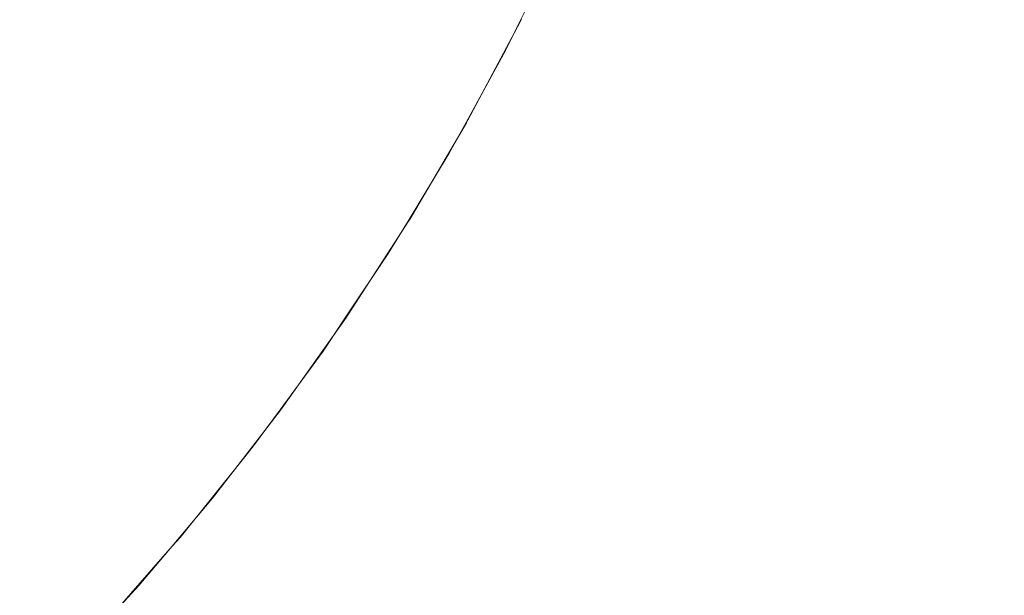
# Model space of a CAD drawing. Header units: centimetres. Extents: x -25.9 to 27.4, y -28.2 to -26.4.
# Tile 122 of 199: x 9.4127 to 9.4859, y -27.7929 to -27.7501. Entities that reach past the tile are written whole.
import ezdxf

# ---------------------------------------------------------------- set-up
doc = ezdxf.new("R2010")
doc.units = ezdxf.units.CM
doc.header["$LTSCALE"] = 2.54
doc.layers.add('Lucido design-1', color=7, linetype='Continuous')

# ---------------------------------------------------------------- blocks, each defined once
blk = doc.blocks.new('Gruppo-4-1')
at = {"color": 7, "linetype": 'Continuous', "lineweight": 9}
blk.add_3dface([(-25.828561, -26.46, 540.520033), (-25.828561, -28.06, 540.520033), (27.271439, -28.06, 540.520033), (27.271439, -26.46, 540.520033)], dxfattribs=at)
for points, invisible_edges in [([(9.469489, -27.742035, 539.768389), (9.465722, -27.750596, 539.768389), (9.46389, -27.749742, 539.771899), (9.467621, -27.741262, 539.771899)], 15), ([(9.471488, -27.742863, 539.76496), (9.467683, -27.75151, 539.76496), (9.465722, -27.750596, 539.768389), (9.469489, -27.742035, 539.768389)], 15), ([(9.437445, -27.743699, 540.07121), (9.433743, -27.750669, 540.07121), (9.431836, -27.749603, 540.074711), (9.435494, -27.742715, 540.074711)], 15), ([(9.473617, -27.743745, 539.761618), (9.469771, -27.752484, 539.761618), (9.467683, -27.75151, 539.76496), (9.471488, -27.742863, 539.76496)], 15), ([(9.422976, -27.744654, 540.087754), (9.419247, -27.751009, 540.087754), (9.416804, -27.749505, 540.090744), (9.420471, -27.743255, 540.090744)], 15), ([(9.439264, -27.744616, 540.067624), (9.435521, -27.751662, 540.067624), (9.433743, -27.750669, 540.07121), (9.437445, -27.743699, 540.07121)], 15), ([(9.475905, -27.744693, 539.758321), (9.472016, -27.753531, 539.758321), (9.469771, -27.752484, 539.761618), (9.473617, -27.743745, 539.761618)], 15), ([(9.425369, -27.745991, 540.084649), (9.421581, -27.752446, 540.084649), (9.419247, -27.751009, 540.087754), (9.422976, -27.744654, 540.087754)], 15), ([(9.440947, -27.745464, 540.063961), (9.437167, -27.752582, 540.063961), (9.435521, -27.751662, 540.067624), (9.439264, -27.744616, 540.067624)], 15), ([(9.449899, -27.750204, 539.820033), (9.4527, -27.744524, 539.820033), (9.452718, -27.744532, 539.818061), (9.448858, -27.752359, 539.818061)], 14), ([(9.452861, -27.744599, 539.814073), (9.448998, -27.752432, 539.814073), (9.448858, -27.752359, 539.818061), (9.452718, -27.744532, 539.818061)], 15), ([(9.453149, -27.744733, 539.810088), (9.44928, -27.752579, 539.810088), (9.448998, -27.752432, 539.814073), (9.452861, -27.744599, 539.814073)], 15), ([(9.453582, -27.744935, 539.806114), (9.449704, -27.752799, 539.806114), (9.44928, -27.752579, 539.810088), (9.453149, -27.744733, 539.810088)], 15), ([(9.45416, -27.745204, 539.802157), (9.45027, -27.753094, 539.802157), (9.449704, -27.752799, 539.806114), (9.453582, -27.744935, 539.806114)], 15), ([(9.4527, -27.744524, 539.820033), (9.449899, -27.750204, 539.820033), (9.449929, -27.750219, 540.020033), (9.450024, -27.750041, 540.020033)], 10), ([(9.478284, -27.745678, 539.755173), (9.47435, -27.754619, 539.755173), (9.472016, -27.753531, 539.758321), (9.475905, -27.744693, 539.758321)], 15), ([(9.442494, -27.746244, 540.060227), (9.438679, -27.753426, 540.060227), (9.437167, -27.752582, 540.063961), (9.440947, -27.745464, 540.063961)], 15), ([(9.454882, -27.745541, 539.798223), (9.450976, -27.753461, 539.798223), (9.45027, -27.753094, 539.802157), (9.45416, -27.745204, 539.802157)], 15), ([(9.455748, -27.745945, 539.79432), (9.451823, -27.753902, 539.79432), (9.450976, -27.753461, 539.798223), (9.454882, -27.745541, 539.798223)], 15), ([(9.480782, -27.746713, 539.752128), (9.4768, -27.755762, 539.752128), (9.47435, -27.754619, 539.755173), (9.478284, -27.745678, 539.755173)], 15), ([(9.414643, -27.748174, 540.093194), (9.410771, -27.754173, 540.093194), (9.408207, -27.752439, 540.09596), (9.412007, -27.746551, 540.09596)], 15), ([(9.427645, -27.747262, 540.081437), (9.423801, -27.753813, 540.081437), (9.421581, -27.752446, 540.084649), (9.425369, -27.745991, 540.084649)], 15), ([(9.4439, -27.746953, 540.056428), (9.440054, -27.754194, 540.056428), (9.438679, -27.753426, 540.060227), (9.442494, -27.746244, 540.060227)], 15), ([(9.456756, -27.746415, 539.790453), (9.45281, -27.754416, 539.790453), (9.451823, -27.753902, 539.79432), (9.455748, -27.745945, 539.79432)], 15), ([(9.457906, -27.746951, 539.78663), (9.453936, -27.755002, 539.78663), (9.45281, -27.754416, 539.790453), (9.456756, -27.746415, 539.790453)], 15), ([(9.429802, -27.748467, 540.078122), (9.425905, -27.755109, 540.078122), (9.423801, -27.753813, 540.081437), (9.427645, -27.747262, 540.081437)], 15), ([(9.445165, -27.747591, 540.05257), (9.441291, -27.754885, 540.05257), (9.440054, -27.754194, 540.056428), (9.4439, -27.746953, 540.056428)], 15), ([(9.459196, -27.747553, 539.782857), (9.455198, -27.755659, 539.782857), (9.453936, -27.755002, 539.78663), (9.457906, -27.746951, 539.78663)], 15), ([(9.483394, -27.747795, 539.749193), (9.479363, -27.756957, 539.749193), (9.4768, -27.755762, 539.752128), (9.480782, -27.746713, 539.752128)], 15), ([(9.446286, -27.748156, 540.048662), (9.442387, -27.755498, 540.048662), (9.441291, -27.754885, 540.05257), (9.445165, -27.747591, 540.05257)], 15), ([(9.460625, -27.748219, 539.77914), (9.456597, -27.756387, 539.77914), (9.455198, -27.755659, 539.782857), (9.459196, -27.747553, 539.782857)], 15), ([(9.486118, -27.748923, 539.746374), (9.482035, -27.758203, 539.746374), (9.479363, -27.756957, 539.749193), (9.483394, -27.747795, 539.749193)], 15), ([(9.416804, -27.749505, 540.090744), (9.412874, -27.755594, 540.090744), (9.410771, -27.754173, 540.093194), (9.414643, -27.748174, 540.093194)], 15), ([(9.431836, -27.749603, 540.074711), (9.427888, -27.75633, 540.074711), (9.425905, -27.755109, 540.078122), (9.429802, -27.748467, 540.078122)], 15), ([(9.447263, -27.748649, 540.044708), (9.443342, -27.756031, 540.044708), (9.442387, -27.755498, 540.048662), (9.446286, -27.748156, 540.048662)], 15), ([(9.448093, -27.749067, 540.040717), (9.444154, -27.756484, 540.040717), (9.443342, -27.756031, 540.044708), (9.447263, -27.748649, 540.044708)], 15), ([(9.46219, -27.748949, 539.775485), (9.458129, -27.757185, 539.775485), (9.456597, -27.756387, 539.77914), (9.460625, -27.748219, 539.77914)], 15), ([(9.419247, -27.751009, 540.087754), (9.415251, -27.7572, 540.087754), (9.412874, -27.755594, 540.090744), (9.416804, -27.749505, 540.090744)], 15), ([(9.448776, -27.749412, 540.036694), (9.444821, -27.756857, 540.036694), (9.444154, -27.756484, 540.040717), (9.448093, -27.749067, 540.040717)], 15), ([(9.449311, -27.749681, 540.032647), (9.445344, -27.757149, 540.032647), (9.444821, -27.756857, 540.036694), (9.448776, -27.749412, 540.036694)], 15), ([(9.46389, -27.749742, 539.771899), (9.459792, -27.758051, 539.771899), (9.458129, -27.757185, 539.775485), (9.46219, -27.748949, 539.775485)], 15), ([(9.488948, -27.750095, 539.743674), (9.484811, -27.759497, 539.743674), (9.482035, -27.758203, 539.746374), (9.486118, -27.748923, 539.746374)], 15), ([(9.433743, -27.750669, 540.07121), (9.429749, -27.757475, 540.07121), (9.427888, -27.75633, 540.074711), (9.431836, -27.749603, 540.074711)], 15), ([(9.449697, -27.749876, 540.028583), (9.445722, -27.75736, 540.028583), (9.445344, -27.757149, 540.032647), (9.449311, -27.749681, 540.032647)], 15), ([(9.449934, -27.749996, 540.024508), (9.445954, -27.75749, 540.024508), (9.445722, -27.75736, 540.028583), (9.449697, -27.749876, 540.028583)], 15), ([(9.450022, -27.75004, 540.020578), (9.44604, -27.757538, 540.020578), (9.445954, -27.75749, 540.024508), (9.449934, -27.749996, 540.024508)], 15), ([(9.449929, -27.750219, 540.020033), (9.446041, -27.757539, 540.020033), (9.44604, -27.757538, 540.020578), (9.450022, -27.75004, 540.020578)], 14), ([(9.446041, -27.757539, 540.020033), (9.449929, -27.750219, 540.020033), (9.448841, -27.75235, 539.820033)], 10), ([(9.448858, -27.752359, 539.818061), (9.448841, -27.75235, 539.820033), (9.449899, -27.750204, 539.820033)], 9), ([(9.449929, -27.750219, 540.020033), (9.449899, -27.750204, 539.820033), (9.448841, -27.75235, 539.820033)], 9), ([(9.450022, -27.75004, 540.020578), (9.450024, -27.750041, 540.020033), (9.449929, -27.750219, 540.020033)], 9), ([(9.465722, -27.750596, 539.768389), (9.461585, -27.758984, 539.768389), (9.459792, -27.758051, 539.771899), (9.46389, -27.749742, 539.771899)], 15), ([(9.49188, -27.75131, 539.741099), (9.487688, -27.760839, 539.741099), (9.484811, -27.759497, 539.743674), (9.488948, -27.750095, 539.743674)], 15), ([(9.421581, -27.752446, 540.084649), (9.417522, -27.758735, 540.084649), (9.415251, -27.7572, 540.087754), (9.419247, -27.751009, 540.087754)], 15), ([(9.435521, -27.751662, 540.067624), (9.431483, -27.758543, 540.067624), (9.429749, -27.757475, 540.07121), (9.433743, -27.750669, 540.07121)], 15), ([(9.467683, -27.75151, 539.76496), (9.463505, -27.759983, 539.76496), (9.461585, -27.758984, 539.768389), (9.465722, -27.750596, 539.768389)], 15), ([(9.437167, -27.752582, 540.063961), (9.433089, -27.759532, 540.063961), (9.431483, -27.758543, 540.067624), (9.435521, -27.751662, 540.067624)], 15), ([(9.469771, -27.752484, 539.761618), (9.465548, -27.761047, 539.761618), (9.463505, -27.759983, 539.76496), (9.467683, -27.75151, 539.76496)], 15), ([(9.423801, -27.753813, 540.081437), (9.419682, -27.760195, 540.081437), (9.417522, -27.758735, 540.084649), (9.421581, -27.752446, 540.084649)], 15), ([(9.445898, -27.757713, 539.820033), (9.448841, -27.75235, 539.820033), (9.448858, -27.752359, 539.818061), (9.44466, -27.76001, 539.818061)], 14), ([(9.448998, -27.752432, 539.814073), (9.444798, -27.760089, 539.814073), (9.44466, -27.76001, 539.818061), (9.448858, -27.752359, 539.818061)], 15), ([(9.44928, -27.752579, 539.810088), (9.445073, -27.760248, 539.810088), (9.444798, -27.760089, 539.814073), (9.448998, -27.752432, 539.814073)], 15), ([(9.448841, -27.75235, 539.820033), (9.445898, -27.757713, 539.820033), (9.445929, -27.75773, 540.020033), (9.446041, -27.757539, 540.020033)], 10), ([(9.438679, -27.753426, 540.060227), (9.434563, -27.76044, 540.060227), (9.433089, -27.759532, 540.063961), (9.437167, -27.752582, 540.063961)], 15), ([(9.449704, -27.752799, 539.806114), (9.445487, -27.760487, 539.806114), (9.445073, -27.760248, 539.810088), (9.44928, -27.752579, 539.810088)], 15), ([(9.45027, -27.753094, 539.802157), (9.446039, -27.760805, 539.802157), (9.445487, -27.760487, 539.806114), (9.449704, -27.752799, 539.806114)], 15), ([(9.450976, -27.753461, 539.798223), (9.446729, -27.761204, 539.798223), (9.446039, -27.760805, 539.802157), (9.45027, -27.753094, 539.802157)], 15), ([(9.472016, -27.753531, 539.758321), (9.467746, -27.762191, 539.758321), (9.465548, -27.761047, 539.761618), (9.469771, -27.752484, 539.761618)], 15), ([(9.425905, -27.755109, 540.078122), (9.421729, -27.761579, 540.078122), (9.419682, -27.760195, 540.081437), (9.423801, -27.753813, 540.081437)], 15), ([(9.440054, -27.754194, 540.056428), (9.435905, -27.761266, 540.056428), (9.434563, -27.76044, 540.060227), (9.438679, -27.753426, 540.060227)], 15), ([(9.451823, -27.753902, 539.79432), (9.447556, -27.761681, 539.79432), (9.446729, -27.761204, 539.798223), (9.450976, -27.753461, 539.798223)], 15), ([(9.45281, -27.754416, 539.790453), (9.448519, -27.762238, 539.790453), (9.447556, -27.761681, 539.79432), (9.451823, -27.753902, 539.79432)], 15), ([(9.47435, -27.754619, 539.755173), (9.470029, -27.76338, 539.755173), (9.467746, -27.762191, 539.758321), (9.472016, -27.753531, 539.758321)], 15), ([(9.412874, -27.755594, 540.090744), (9.408689, -27.76151, 540.090744), (9.406649, -27.760001, 540.093194), (9.410771, -27.754173, 540.093194)], 15), ([(9.441291, -27.754885, 540.05257), (9.437111, -27.762009, 540.05257), (9.435905, -27.761266, 540.056428), (9.440054, -27.754194, 540.056428)], 15), ([(9.453936, -27.755002, 539.78663), (9.449618, -27.762872, 539.78663), (9.448519, -27.762238, 539.790453), (9.45281, -27.754416, 539.790453)], 15), ([(9.4768, -27.755762, 539.752128), (9.472427, -27.764628, 539.752128), (9.470029, -27.76338, 539.755173), (9.47435, -27.754619, 539.755173)], 15), ([(9.427888, -27.75633, 540.074711), (9.423659, -27.762883, 540.074711), (9.421729, -27.761579, 540.078122), (9.425905, -27.755109, 540.078122)], 15), ([(9.442387, -27.755498, 540.048662), (9.43818, -27.762667, 540.048662), (9.437111, -27.762009, 540.05257), (9.441291, -27.754885, 540.05257)], 15), ([(9.455198, -27.755659, 539.782857), (9.450851, -27.763584, 539.782857), (9.449618, -27.762872, 539.78663), (9.453936, -27.755002, 539.78663)], 15), ([(9.415251, -27.7572, 540.087754), (9.410996, -27.763216, 540.087754), (9.408689, -27.76151, 540.090744), (9.412874, -27.755594, 540.090744)], 15), ([(9.443342, -27.756031, 540.044708), (9.439111, -27.76324, 540.044708), (9.43818, -27.762667, 540.048662), (9.442387, -27.755498, 540.048662)], 15), ([(9.444154, -27.756484, 540.040717), (9.439903, -27.763728, 540.040717), (9.439111, -27.76324, 540.044708), (9.443342, -27.756031, 540.044708)], 15), ([(9.456597, -27.756387, 539.77914), (9.452216, -27.764372, 539.77914), (9.450851, -27.763584, 539.782857), (9.455198, -27.755659, 539.782857)], 15), ([(9.479363, -27.756957, 539.749193), (9.474936, -27.765934, 539.749193), (9.472427, -27.764628, 539.752128), (9.4768, -27.755762, 539.752128)], 15), ([(9.429749, -27.757475, 540.07121), (9.425469, -27.764106, 540.07121), (9.423659, -27.762883, 540.074711), (9.427888, -27.75633, 540.074711)], 15), ([(9.444821, -27.756857, 540.036694), (9.440554, -27.764129, 540.036694), (9.439903, -27.763728, 540.040717), (9.444154, -27.756484, 540.040717)], 15), ([(9.445344, -27.757149, 540.032647), (9.441064, -27.764443, 540.032647), (9.440554, -27.764129, 540.036694), (9.444821, -27.756857, 540.036694)], 15), ([(9.458129, -27.757185, 539.775485), (9.453712, -27.765235, 539.775485), (9.452216, -27.764372, 539.77914), (9.456597, -27.756387, 539.77914)], 15), ([(9.417522, -27.758735, 540.084649), (9.4132, -27.764846, 540.084649), (9.410996, -27.763216, 540.087754), (9.415251, -27.7572, 540.087754)], 15), ([(9.431483, -27.758543, 540.067624), (9.427157, -27.765247, 540.067624), (9.425469, -27.764106, 540.07121), (9.429749, -27.757475, 540.07121)], 15), ([(9.445722, -27.75736, 540.028583), (9.441433, -27.764669, 540.028583), (9.441064, -27.764443, 540.032647), (9.445344, -27.757149, 540.032647)], 15), ([(9.445954, -27.75749, 540.024508), (9.441659, -27.764809, 540.024508), (9.441433, -27.764669, 540.028583), (9.445722, -27.75736, 540.028583)], 15), ([(9.44604, -27.757538, 540.020578), (9.441743, -27.764861, 540.020578), (9.441659, -27.764809, 540.024508), (9.445954, -27.75749, 540.024508)], 15), ([(9.445929, -27.75773, 540.020033), (9.441744, -27.764861, 540.020033), (9.441743, -27.764861, 540.020578), (9.44604, -27.757538, 540.020578)], 14), ([(9.44604, -27.757538, 540.020578), (9.446041, -27.757539, 540.020033), (9.445929, -27.75773, 540.020033)], 9), ([(9.459792, -27.758051, 539.771899), (9.455336, -27.766173, 539.771899), (9.453712, -27.765235, 539.775485), (9.458129, -27.757185, 539.775485)], 15), ([(9.482035, -27.758203, 539.746374), (9.477551, -27.767295, 539.746374), (9.474936, -27.765934, 539.749193), (9.479363, -27.756957, 539.749193)], 15), ([(9.441744, -27.764861, 540.020033), (9.445929, -27.75773, 540.020033), (9.444644, -27.76, 539.820033)], 10), ([(9.44466, -27.76001, 539.818061), (9.444644, -27.76, 539.820033), (9.445898, -27.757713, 539.820033)], 9), ([(9.445929, -27.75773, 540.020033), (9.445898, -27.757713, 539.820033), (9.444644, -27.76, 539.820033)], 9), ([(9.461585, -27.758984, 539.768389), (9.457087, -27.767184, 539.768389), (9.455336, -27.766173, 539.771899), (9.459792, -27.758051, 539.771899)], 15), ([(9.484811, -27.759497, 539.743674), (9.480268, -27.76871, 539.743674), (9.477551, -27.767295, 539.746374), (9.482035, -27.758203, 539.746374)], 15), ([(9.419682, -27.760195, 540.081437), (9.415296, -27.766397, 540.081437), (9.4132, -27.764846, 540.084649), (9.417522, -27.758735, 540.084649)], 15), ([(9.433089, -27.759532, 540.063961), (9.428719, -27.766303, 540.063961), (9.427157, -27.765247, 540.067624), (9.431483, -27.758543, 540.067624)], 15), ([(9.463505, -27.759983, 539.76496), (9.458961, -27.768266, 539.76496), (9.457087, -27.767184, 539.768389), (9.461585, -27.758984, 539.768389)], 15), ([(9.434563, -27.76044, 540.060227), (9.430154, -27.767273, 540.060227), (9.428719, -27.766303, 540.063961), (9.433089, -27.759532, 540.063961)], 15), ([(9.487688, -27.760839, 539.741099), (9.483083, -27.770175, 539.741099), (9.480268, -27.76871, 539.743674), (9.484811, -27.759497, 539.743674)], 15), ([(9.421729, -27.761579, 540.078122), (9.417283, -27.767866, 540.078122), (9.415296, -27.766397, 540.081437), (9.419682, -27.760195, 540.081437)], 15), ([(9.435905, -27.761266, 540.056428), (9.431459, -27.768155, 540.056428), (9.430154, -27.767273, 540.060227), (9.434563, -27.76044, 540.060227)], 15), ([(9.441588, -27.765036, 539.820033), (9.444644, -27.76, 539.820033), (9.44466, -27.76001, 539.818061), (9.440133, -27.76747, 539.818061)], 14), ([(9.444798, -27.760089, 539.814073), (9.440267, -27.767555, 539.814073), (9.440133, -27.76747, 539.818061), (9.44466, -27.76001, 539.818061)], 15), ([(9.445073, -27.760248, 539.810088), (9.440535, -27.767726, 539.810088), (9.440267, -27.767555, 539.814073), (9.444798, -27.760089, 539.814073)], 15), ([(9.445487, -27.760487, 539.806114), (9.440938, -27.767983, 539.806114), (9.440535, -27.767726, 539.810088), (9.445073, -27.760248, 539.810088)], 15), ([(9.446039, -27.760805, 539.802157), (9.441475, -27.768325, 539.802157), (9.440938, -27.767983, 539.806114), (9.445487, -27.760487, 539.806114)], 15), ([(9.444644, -27.76, 539.820033), (9.441588, -27.765036, 539.820033), (9.44162, -27.765055, 540.020033), (9.441744, -27.764861, 540.020033)], 10), ([(9.465548, -27.761047, 539.761618), (9.460956, -27.769418, 539.761618), (9.458961, -27.768266, 539.76496), (9.463505, -27.759983, 539.76496)], 15), ([(9.446729, -27.761204, 539.798223), (9.442147, -27.768753, 539.798223), (9.441475, -27.768325, 539.802157), (9.446039, -27.760805, 539.802157)], 15), ([(9.447556, -27.761681, 539.79432), (9.442953, -27.769267, 539.79432), (9.442147, -27.768753, 539.798223), (9.446729, -27.761204, 539.798223)], 15), ([(9.467746, -27.762191, 539.758321), (9.463101, -27.770657, 539.758321), (9.460956, -27.769418, 539.761618), (9.465548, -27.761047, 539.761618)], 15), ([(9.49066, -27.762225, 539.738654), (9.485992, -27.77169, 539.738654), (9.483083, -27.770175, 539.741099), (9.487688, -27.760839, 539.741099)], 15), ([(9.423659, -27.762883, 540.074711), (9.419155, -27.769251, 540.074711), (9.417283, -27.767866, 540.078122), (9.421729, -27.761579, 540.078122)], 15), ([(9.437111, -27.762009, 540.05257), (9.432632, -27.768948, 540.05257), (9.431459, -27.768155, 540.056428), (9.435905, -27.761266, 540.056428)], 15), ([(9.448519, -27.762238, 539.790453), (9.443891, -27.769864, 539.790453), (9.442953, -27.769267, 539.79432), (9.447556, -27.761681, 539.79432)], 15), ([(9.43818, -27.762667, 540.048662), (9.433673, -27.769651, 540.048662), (9.432632, -27.768948, 540.05257), (9.437111, -27.762009, 540.05257)], 15), ([(9.439111, -27.76324, 540.044708), (9.434579, -27.770264, 540.044708), (9.433673, -27.769651, 540.048662), (9.43818, -27.762667, 540.048662)], 15), ([(9.449618, -27.762872, 539.78663), (9.444961, -27.770546, 539.78663), (9.443891, -27.769864, 539.790453), (9.448519, -27.762238, 539.790453)], 15), ([(9.470029, -27.76338, 539.755173), (9.465331, -27.771944, 539.755173), (9.463101, -27.770657, 539.758321), (9.467746, -27.762191, 539.758321)], 15), ([(9.4132, -27.764846, 540.084649), (9.408622, -27.770768, 540.084649), (9.40649, -27.769046, 540.087754), (9.410996, -27.763216, 540.087754)], 15), ([(9.425469, -27.764106, 540.07121), (9.420912, -27.77055, 540.07121), (9.419155, -27.769251, 540.074711), (9.423659, -27.762883, 540.074711)], 15), ([(9.439903, -27.763728, 540.040717), (9.435349, -27.770784, 540.040717), (9.434579, -27.770264, 540.044708), (9.439111, -27.76324, 540.044708)], 15), ([(9.450851, -27.763584, 539.782857), (9.446162, -27.771311, 539.782857), (9.444961, -27.770546, 539.78663), (9.449618, -27.762872, 539.78663)], 15), ([(9.472427, -27.764628, 539.752128), (9.467672, -27.773296, 539.752128), (9.465331, -27.771944, 539.755173), (9.470029, -27.76338, 539.755173)], 15), ([(9.427157, -27.765247, 540.067624), (9.422549, -27.771761, 540.067624), (9.420912, -27.77055, 540.07121), (9.425469, -27.764106, 540.07121)], 15), ([(9.440554, -27.764129, 540.036694), (9.435983, -27.771212, 540.036694), (9.435349, -27.770784, 540.040717), (9.439903, -27.763728, 540.040717)], 15), ([(9.441064, -27.764443, 540.032647), (9.436479, -27.771548, 540.032647), (9.435983, -27.771212, 540.036694), (9.440554, -27.764129, 540.036694)], 15), ([(9.452216, -27.764372, 539.77914), (9.447491, -27.772158, 539.77914), (9.446162, -27.771311, 539.782857), (9.450851, -27.763584, 539.782857)], 15), ([(9.415296, -27.766397, 540.081437), (9.410651, -27.772406, 540.081437), (9.408622, -27.770768, 540.084649), (9.4132, -27.764846, 540.084649)], 15), ([(9.441433, -27.764669, 540.028583), (9.436837, -27.77179, 540.028583), (9.436479, -27.771548, 540.032647), (9.441064, -27.764443, 540.032647)], 15), ([(9.441659, -27.764809, 540.024508), (9.437058, -27.771939, 540.024508), (9.436837, -27.77179, 540.028583), (9.441433, -27.764669, 540.028583)], 15), ([(9.441743, -27.764861, 540.020578), (9.437139, -27.771994, 540.020578), (9.437058, -27.771939, 540.024508), (9.441659, -27.764809, 540.024508)], 15), ([(9.44162, -27.765055, 540.020033), (9.437141, -27.771995, 540.020033), (9.437139, -27.771994, 540.020578), (9.441743, -27.764861, 540.020578)], 14), ([(9.441743, -27.764861, 540.020578), (9.441744, -27.764861, 540.020033), (9.44162, -27.765055, 540.020033)], 9), ([(9.453712, -27.765235, 539.775485), (9.448948, -27.773086, 539.775485), (9.447491, -27.772158, 539.77914), (9.452216, -27.764372, 539.77914)], 15), ([(9.474936, -27.765934, 539.749193), (9.470121, -27.77471, 539.749193), (9.467672, -27.773296, 539.752128), (9.472427, -27.764628, 539.752128)], 15), ([(9.428719, -27.766303, 540.063961), (9.424065, -27.772882, 540.063961), (9.422549, -27.771761, 540.067624), (9.427157, -27.765247, 540.067624)], 15), ([(9.437141, -27.771995, 540.020033), (9.44162, -27.765055, 540.020033), (9.440117, -27.76746, 539.820033)], 10), ([(9.440133, -27.76747, 539.818061), (9.440117, -27.76746, 539.820033), (9.441588, -27.765036, 539.820033)], 9), ([(9.44162, -27.765055, 540.020033), (9.441588, -27.765036, 539.820033), (9.440117, -27.76746, 539.820033)], 9), ([(9.455336, -27.766173, 539.771899), (9.45053, -27.774094, 539.771899), (9.448948, -27.773086, 539.775485), (9.453712, -27.765235, 539.775485)], 15), ([(9.430154, -27.767273, 540.060227), (9.425458, -27.773912, 540.060227), (9.424065, -27.772882, 540.063961), (9.428719, -27.766303, 540.063961)], 15), ([(9.457087, -27.767184, 539.768389), (9.452235, -27.77518, 539.768389), (9.45053, -27.774094, 539.771899), (9.455336, -27.766173, 539.771899)], 15), ([(9.477551, -27.767295, 539.746374), (9.472674, -27.776183, 539.746374), (9.470121, -27.77471, 539.749193), (9.474936, -27.765934, 539.749193)], 15), ([(9.417283, -27.767866, 540.078122), (9.412573, -27.773958, 540.078122), (9.410651, -27.772406, 540.081437), (9.415296, -27.766397, 540.081437)], 15), ([(9.431459, -27.768155, 540.056428), (9.426724, -27.774849, 540.056428), (9.425458, -27.773912, 540.060227), (9.430154, -27.767273, 540.060227)], 15), ([(9.436976, -27.77216, 539.820033), (9.440117, -27.76746, 539.820033), (9.440133, -27.76747, 539.818061), (9.435285, -27.774726, 539.818061)], 14), ([(9.440267, -27.767555, 539.814073), (9.435415, -27.774817, 539.814073), (9.435285, -27.774726, 539.818061), (9.440133, -27.76747, 539.818061)], 15), ([(9.440535, -27.767726, 539.810088), (9.435675, -27.775, 539.810088), (9.435415, -27.774817, 539.814073), (9.440267, -27.767555, 539.814073)], 15), ([(9.440938, -27.767983, 539.806114), (9.436066, -27.775274, 539.806114), (9.435675, -27.775, 539.810088), (9.440535, -27.767726, 539.810088)], 15), ([(9.440117, -27.76746, 539.820033), (9.436976, -27.77216, 539.820033), (9.437009, -27.772181, 540.020033), (9.437141, -27.771995, 540.020033)], 10), ([(9.458961, -27.768266, 539.76496), (9.45406, -27.776343, 539.76496), (9.452235, -27.77518, 539.768389), (9.457087, -27.767184, 539.768389)], 15), ([(9.480268, -27.76871, 539.743674), (9.475327, -27.777715, 539.743674), (9.472674, -27.776183, 539.746374), (9.477551, -27.767295, 539.746374)], 15), ([(9.419155, -27.769251, 540.074711), (9.414386, -27.775422, 540.074711), (9.412573, -27.773958, 540.078122), (9.417283, -27.767866, 540.078122)], 15), ([(9.432632, -27.768948, 540.05257), (9.427863, -27.775691, 540.05257), (9.426724, -27.774849, 540.056428), (9.431459, -27.768155, 540.056428)], 15), ([(9.441475, -27.768325, 539.802157), (9.436588, -27.775639, 539.802157), (9.436066, -27.775274, 539.806114), (9.440938, -27.767983, 539.806114)], 15), ([(9.442147, -27.768753, 539.798223), (9.437241, -27.776096, 539.798223), (9.436588, -27.775639, 539.802157), (9.441475, -27.768325, 539.802157)], 15), ([(9.460956, -27.769418, 539.761618), (9.456003, -27.77758, 539.761618), (9.45406, -27.776343, 539.76496), (9.458961, -27.768266, 539.76496)], 15), ([(9.420912, -27.77055, 540.07121), (9.416085, -27.776794, 540.07121), (9.414386, -27.775422, 540.074711), (9.419155, -27.769251, 540.074711)], 15), ([(9.433673, -27.769651, 540.048662), (9.428873, -27.776438, 540.048662), (9.427863, -27.775691, 540.05257), (9.432632, -27.768948, 540.05257)], 15), ([(9.442953, -27.769267, 539.79432), (9.438023, -27.776644, 539.79432), (9.437241, -27.776096, 539.798223), (9.442147, -27.768753, 539.798223)], 15), ([(9.443891, -27.769864, 539.790453), (9.438935, -27.777282, 539.790453), (9.438023, -27.776644, 539.79432), (9.442953, -27.769267, 539.79432)], 15), ([(9.483083, -27.770175, 539.741099), (9.478076, -27.779302, 539.741099), (9.475327, -27.777715, 539.743674), (9.480268, -27.76871, 539.743674)], 15), ([(9.434579, -27.770264, 540.044708), (9.429752, -27.777088, 540.044708), (9.428873, -27.776438, 540.048662), (9.433673, -27.769651, 540.048662)], 15), ([(9.444961, -27.770546, 539.78663), (9.439974, -27.77801, 539.78663), (9.438935, -27.777282, 539.790453), (9.443891, -27.769864, 539.790453)], 15), ([(9.463101, -27.770657, 539.758321), (9.458092, -27.778911, 539.758321), (9.456003, -27.77758, 539.761618), (9.460956, -27.769418, 539.761618)], 15), ([(9.422549, -27.771761, 540.067624), (9.41767, -27.778074, 540.067624), (9.416085, -27.776794, 540.07121), (9.420912, -27.77055, 540.07121)], 15), ([(9.435349, -27.770784, 540.040717), (9.430499, -27.777641, 540.040717), (9.429752, -27.777088, 540.044708), (9.434579, -27.770264, 540.044708)], 15), ([(9.446162, -27.771311, 539.782857), (9.44114, -27.778826, 539.782857), (9.439974, -27.77801, 539.78663), (9.444961, -27.770546, 539.78663)], 15), ([(9.465331, -27.771944, 539.755173), (9.460264, -27.780295, 539.755173), (9.458092, -27.778911, 539.758321), (9.463101, -27.770657, 539.758321)], 15), ([(9.485992, -27.77169, 539.738654), (9.480916, -27.780942, 539.738654), (9.478076, -27.779302, 539.741099), (9.483083, -27.770175, 539.741099)], 15), ([(9.435983, -27.771212, 540.036694), (9.431114, -27.778096, 540.036694), (9.430499, -27.777641, 540.040717), (9.435349, -27.770784, 540.040717)], 15), ([(9.436479, -27.771548, 540.032647), (9.431596, -27.778452, 540.032647), (9.431114, -27.778096, 540.036694), (9.435983, -27.771212, 540.036694)], 15), ([(9.447491, -27.772158, 539.77914), (9.442431, -27.779731, 539.77914), (9.44114, -27.778826, 539.782857), (9.446162, -27.771311, 539.782857)], 15), ([(9.424065, -27.772882, 540.063961), (9.419137, -27.779258, 540.063961), (9.41767, -27.778074, 540.067624), (9.422549, -27.771761, 540.067624)], 15), ([(9.436837, -27.77179, 540.028583), (9.431944, -27.778709, 540.028583), (9.431596, -27.778452, 540.032647), (9.436479, -27.771548, 540.032647)], 15), ([(9.437058, -27.771939, 540.024508), (9.432157, -27.778867, 540.024508), (9.431944, -27.778709, 540.028583), (9.436837, -27.77179, 540.028583)], 15), ([(9.437139, -27.771994, 540.020578), (9.432237, -27.778926, 540.020578), (9.432157, -27.778867, 540.024508), (9.437058, -27.771939, 540.024508)], 15), ([(9.437009, -27.772181, 540.020033), (9.432238, -27.778927, 540.020033), (9.432237, -27.778926, 540.020578), (9.437139, -27.771994, 540.020578)], 14), ([(9.432238, -27.778927, 540.020033), (9.437009, -27.772181, 540.020033), (9.435269, -27.774715, 539.820033)], 10), ([(9.435285, -27.774726, 539.818061), (9.435269, -27.774715, 539.820033), (9.436976, -27.77216, 539.820033)], 9), ([(9.437009, -27.772181, 540.020033), (9.436976, -27.77216, 539.820033), (9.435269, -27.774715, 539.820033)], 9), ([(9.437139, -27.771994, 540.020578), (9.437141, -27.771995, 540.020033), (9.437009, -27.772181, 540.020033)], 9), ([(9.448948, -27.773086, 539.775485), (9.443846, -27.780721, 539.775485), (9.442431, -27.779731, 539.77914), (9.447491, -27.772158, 539.77914)], 15), ([(9.467672, -27.773296, 539.752128), (9.462544, -27.781747, 539.752128), (9.460264, -27.780295, 539.755173), (9.465331, -27.771944, 539.755173)], 15), ([(9.48899, -27.77325, 539.736344), (9.483843, -27.782632, 539.736344), (9.480916, -27.780942, 539.738654), (9.485992, -27.77169, 539.738654)], 15), ([(9.425458, -27.773912, 540.060227), (9.420484, -27.780346, 540.060227), (9.419137, -27.779258, 540.063961), (9.424065, -27.772882, 540.063961)], 15), ([(9.45053, -27.774094, 539.771899), (9.445383, -27.781797, 539.771899), (9.443846, -27.780721, 539.775485), (9.448948, -27.773086, 539.775485)], 15), ([(9.470121, -27.77471, 539.749193), (9.464929, -27.783267, 539.749193), (9.462544, -27.781747, 539.752128), (9.467672, -27.773296, 539.752128)], 15), ([(9.492073, -27.774855, 539.734171), (9.486853, -27.78437, 539.734171), (9.483843, -27.782632, 539.736344), (9.48899, -27.77325, 539.736344)], 15), ([(9.414386, -27.775422, 540.074711), (9.409358, -27.781384, 540.074711), (9.407609, -27.779845, 540.078122), (9.412573, -27.773958, 540.078122)], 15), ([(9.426724, -27.774849, 540.056428), (9.42171, -27.781336, 540.056428), (9.420484, -27.780346, 540.060227), (9.425458, -27.773912, 540.060227)], 15), ([(9.452235, -27.77518, 539.768389), (9.447039, -27.782956, 539.768389), (9.445383, -27.781797, 539.771899), (9.45053, -27.774094, 539.771899)], 15), ([(9.427863, -27.775691, 540.05257), (9.422812, -27.782226, 540.05257), (9.42171, -27.781336, 540.056428), (9.426724, -27.774849, 540.056428)], 15), ([(9.432073, -27.779074, 539.820033), (9.435269, -27.774715, 539.820033), (9.435285, -27.774726, 539.818061), (9.430125, -27.781764, 539.818061)], 14), ([(9.435415, -27.774817, 539.814073), (9.43025, -27.781861, 539.814073), (9.430125, -27.781764, 539.818061), (9.435285, -27.774726, 539.818061)], 15), ([(9.435675, -27.775, 539.810088), (9.430503, -27.782054, 539.810088), (9.43025, -27.781861, 539.814073), (9.435415, -27.774817, 539.814073)], 15), ([(9.436066, -27.775274, 539.806114), (9.430882, -27.782345, 539.806114), (9.430503, -27.782054, 539.810088), (9.435675, -27.775, 539.810088)], 15), ([(9.435269, -27.774715, 539.820033), (9.432073, -27.779074, 539.820033), (9.432106, -27.779098, 540.020033), (9.432238, -27.778927, 540.020033)], 10), ([(9.472674, -27.776183, 539.746374), (9.467415, -27.784851, 539.746374), (9.464929, -27.783267, 539.749193), (9.470121, -27.77471, 539.749193)], 15), ([(9.416085, -27.776794, 540.07121), (9.410998, -27.782828, 540.07121), (9.409358, -27.781384, 540.074711), (9.414386, -27.775422, 540.074711)], 15), ([(9.428873, -27.776438, 540.048662), (9.423789, -27.783015, 540.048662), (9.422812, -27.782226, 540.05257), (9.427863, -27.775691, 540.05257)], 15), ([(9.436588, -27.775639, 539.802157), (9.431387, -27.782733, 539.802157), (9.430882, -27.782345, 539.806114), (9.436066, -27.775274, 539.806114)], 15), ([(9.437241, -27.776096, 539.798223), (9.432019, -27.783218, 539.798223), (9.431387, -27.782733, 539.802157), (9.436588, -27.775639, 539.802157)], 15), ([(9.45406, -27.776343, 539.76496), (9.448811, -27.784198, 539.76496), (9.447039, -27.782956, 539.768389), (9.452235, -27.77518, 539.768389)], 15), ([(9.429752, -27.777088, 540.044708), (9.42464, -27.783702, 540.044708), (9.423789, -27.783015, 540.048662), (9.428873, -27.776438, 540.048662)], 15), ([(9.438023, -27.776644, 539.79432), (9.432777, -27.783799, 539.79432), (9.432019, -27.783218, 539.798223), (9.437241, -27.776096, 539.798223)], 15), ([(9.456003, -27.77758, 539.761618), (9.450698, -27.785519, 539.761618), (9.448811, -27.784198, 539.76496), (9.45406, -27.776343, 539.76496)], 15), ([(9.475327, -27.777715, 539.743674), (9.469999, -27.786497, 539.743674), (9.467415, -27.784851, 539.746374), (9.472674, -27.776183, 539.746374)], 15), ([(9.41767, -27.778074, 540.067624), (9.412527, -27.784173, 540.067624), (9.410998, -27.782828, 540.07121), (9.416085, -27.776794, 540.07121)], 15), ([(9.430499, -27.777641, 540.040717), (9.425363, -27.784286, 540.040717), (9.42464, -27.783702, 540.044708), (9.429752, -27.777088, 540.044708)], 15), ([(9.438935, -27.777282, 539.790453), (9.43366, -27.784476, 539.790453), (9.432777, -27.783799, 539.79432), (9.438023, -27.776644, 539.79432)], 15), ([(9.439974, -27.77801, 539.78663), (9.434666, -27.785249, 539.78663), (9.43366, -27.784476, 539.790453), (9.438935, -27.777282, 539.790453)], 15), ([(9.419137, -27.779258, 540.063961), (9.413943, -27.785419, 540.063961), (9.412527, -27.784173, 540.067624), (9.41767, -27.778074, 540.067624)], 15), ([(9.431114, -27.778096, 540.036694), (9.425958, -27.784766, 540.036694), (9.425363, -27.784286, 540.040717), (9.430499, -27.777641, 540.040717)], 15), ([(9.44114, -27.778826, 539.782857), (9.435796, -27.786116, 539.782857), (9.434666, -27.785249, 539.78663), (9.439974, -27.77801, 539.78663)], 15), ([(9.458092, -27.778911, 539.758321), (9.452728, -27.78694, 539.758321), (9.450698, -27.785519, 539.761618), (9.456003, -27.77758, 539.761618)], 15), ([(9.478076, -27.779302, 539.741099), (9.472675, -27.788202, 539.741099), (9.469999, -27.786497, 539.743674), (9.475327, -27.777715, 539.743674)], 15), ([(9.431596, -27.778452, 540.032647), (9.426424, -27.785142, 540.032647), (9.425958, -27.784766, 540.036694), (9.431114, -27.778096, 540.036694)], 15), ([(9.431944, -27.778709, 540.028583), (9.426761, -27.785414, 540.028583), (9.426424, -27.785142, 540.032647), (9.431596, -27.778452, 540.032647)], 15), ([(9.432157, -27.778867, 540.024508), (9.426968, -27.785581, 540.024508), (9.426761, -27.785414, 540.028583), (9.431944, -27.778709, 540.028583)], 15), ([(9.420484, -27.780346, 540.060227), (9.415243, -27.786563, 540.060227), (9.413943, -27.785419, 540.063961), (9.419137, -27.779258, 540.063961)], 15), ([(9.432237, -27.778926, 540.020578), (9.427045, -27.785643, 540.020578), (9.426968, -27.785581, 540.024508), (9.432157, -27.778867, 540.024508)], 15), ([(9.432106, -27.779098, 540.020033), (9.42935, -27.782663, 540.020033), (9.427045, -27.785643, 540.020578), (9.432237, -27.778926, 540.020578)], 14), ([(9.430109, -27.781752, 539.820033), (9.42935, -27.782663, 540.020033), (9.432106, -27.779098, 540.020033)], 9), ([(9.430125, -27.781764, 539.818061), (9.430109, -27.781752, 539.820033), (9.432073, -27.779074, 539.820033)], 9), ([(9.432106, -27.779098, 540.020033), (9.432073, -27.779074, 539.820033), (9.430109, -27.781752, 539.820033)], 9), ([(9.432237, -27.778926, 540.020578), (9.432238, -27.778927, 540.020033), (9.432106, -27.779098, 540.020033)], 9), ([(9.442431, -27.779731, 539.77914), (9.437046, -27.787075, 539.77914), (9.435796, -27.786116, 539.782857), (9.44114, -27.778826, 539.782857)], 15), ([(9.460264, -27.780295, 539.755173), (9.454837, -27.788417, 539.755173), (9.452728, -27.78694, 539.758321), (9.458092, -27.778911, 539.758321)], 15), ([(9.480916, -27.780942, 539.738654), (9.475442, -27.789964, 539.738654), (9.472675, -27.788202, 539.741099), (9.478076, -27.779302, 539.741099)], 15), ([(9.443846, -27.780721, 539.775485), (9.438416, -27.788127, 539.775485), (9.437046, -27.787075, 539.77914), (9.442431, -27.779731, 539.77914)], 15), ([(9.42171, -27.781336, 540.056428), (9.416425, -27.787604, 540.056428), (9.415243, -27.786563, 540.060227), (9.420484, -27.780346, 540.060227)], 15), ([(9.445383, -27.781797, 539.771899), (9.439904, -27.789268, 539.771899), (9.438416, -27.788127, 539.775485), (9.443846, -27.780721, 539.775485)], 15), ([(9.462544, -27.781747, 539.752128), (9.457051, -27.789967, 539.752128), (9.454837, -27.788417, 539.755173), (9.460264, -27.780295, 539.755173)], 15), ([(9.483843, -27.782632, 539.736344), (9.478292, -27.79178, 539.736344), (9.475442, -27.789964, 539.738654), (9.480916, -27.780942, 539.738654)], 15), ([(9.422812, -27.782226, 540.05257), (9.417488, -27.78854, 540.05257), (9.416425, -27.787604, 540.056428), (9.42171, -27.781336, 540.056428)], 15), ([(9.423789, -27.783015, 540.048662), (9.418431, -27.78937, 540.048662), (9.417488, -27.78854, 540.05257), (9.422812, -27.782226, 540.05257)], 15), ([(9.430125, -27.781764, 539.818061), (9.424662, -27.78857, 539.818061), (9.424647, -27.788558, 539.820033), (9.429368, -27.782676, 539.820033)], 11), ([(9.43025, -27.781861, 539.814073), (9.424784, -27.788672, 539.814073), (9.424662, -27.78857, 539.818061), (9.430125, -27.781764, 539.818061)], 15), ([(9.430503, -27.782054, 539.810088), (9.425027, -27.788876, 539.810088), (9.424784, -27.788672, 539.814073), (9.43025, -27.781861, 539.814073)], 15), ([(9.430882, -27.782345, 539.806114), (9.425393, -27.789183, 539.806114), (9.425027, -27.788876, 539.810088), (9.430503, -27.782054, 539.810088)], 15), ([(9.431387, -27.782733, 539.802157), (9.425881, -27.789593, 539.802157), (9.425393, -27.789183, 539.806114), (9.430882, -27.782345, 539.806114)], 15), ([(9.430109, -27.781752, 539.820033), (9.429368, -27.782676, 539.820033), (9.42935, -27.782663, 540.020033)], 10), ([(9.429368, -27.782676, 539.820033), (9.430109, -27.781752, 539.820033), (9.430125, -27.781764, 539.818061)], 10), ([(9.447039, -27.782956, 539.768389), (9.441508, -27.790499, 539.768389), (9.439904, -27.789268, 539.771899), (9.445383, -27.781797, 539.771899)], 15), ([(9.464929, -27.783267, 539.749193), (9.459368, -27.791589, 539.749193), (9.457051, -27.789967, 539.752128), (9.462544, -27.781747, 539.752128)], 15), ([(9.42464, -27.783702, 540.044708), (9.419252, -27.790092, 540.044708), (9.418431, -27.78937, 540.048662), (9.423789, -27.783015, 540.048662)], 15), ([(9.427046, -27.785644, 540.020033), (9.429368, -27.782676, 539.820033), (9.424647, -27.788558, 539.820033)], 9), ([(9.432019, -27.783218, 539.798223), (9.426492, -27.790105, 539.798223), (9.425881, -27.789593, 539.802157), (9.431387, -27.782733, 539.802157)], 15), ([(9.42935, -27.782663, 540.020033), (9.427046, -27.785644, 540.020033), (9.427045, -27.785643, 540.020578)], 10), ([(9.427046, -27.785644, 540.020033), (9.42935, -27.782663, 540.020033), (9.429368, -27.782676, 539.820033)], 10), ([(9.448811, -27.784198, 539.76496), (9.443225, -27.791816, 539.76496), (9.441508, -27.790499, 539.768389), (9.447039, -27.782956, 539.768389)], 15), ([(9.486853, -27.78437, 539.734171), (9.481223, -27.793647, 539.734171), (9.478292, -27.79178, 539.736344), (9.483843, -27.782632, 539.736344)], 15), ([(9.425363, -27.784286, 540.040717), (9.41995, -27.790706, 540.040717), (9.419252, -27.790092, 540.044708), (9.42464, -27.783702, 540.044708)], 15), ([(9.432777, -27.783799, 539.79432), (9.427223, -27.790719, 539.79432), (9.426492, -27.790105, 539.798223), (9.432019, -27.783218, 539.798223)], 15), ([(9.43366, -27.784476, 539.790453), (9.428076, -27.791434, 539.790453), (9.427223, -27.790719, 539.79432), (9.432777, -27.783799, 539.79432)], 15), ([(9.467415, -27.784851, 539.746374), (9.461782, -27.79328, 539.746374), (9.459368, -27.791589, 539.749193), (9.464929, -27.783267, 539.749193)], 15), ([(9.413943, -27.785419, 540.063961), (9.408491, -27.791354, 540.063961), (9.40713, -27.79005, 540.067624), (9.412527, -27.784173, 540.067624)], 15), ([(9.425958, -27.784766, 540.036694), (9.420524, -27.791212, 540.036694), (9.41995, -27.790706, 540.040717), (9.425363, -27.784286, 540.040717)], 15), ([(9.434666, -27.785249, 539.78663), (9.429048, -27.79225, 539.78663), (9.428076, -27.791434, 539.790453), (9.43366, -27.784476, 539.790453)], 15), ([(9.450698, -27.785519, 539.761618), (9.445053, -27.793219, 539.761618), (9.443225, -27.791816, 539.76496), (9.448811, -27.784198, 539.76496)], 15), ([(9.48994, -27.786152, 539.732141), (9.484229, -27.795562, 539.732141), (9.481223, -27.793647, 539.734171), (9.486853, -27.78437, 539.734171)], 15), ([(9.426424, -27.785142, 540.032647), (9.420973, -27.791607, 540.032647), (9.420524, -27.791212, 540.036694), (9.425958, -27.784766, 540.036694)], 15), ([(9.426761, -27.785414, 540.028583), (9.421298, -27.791893, 540.028583), (9.420973, -27.791607, 540.032647), (9.426424, -27.785142, 540.032647)], 15), ([(9.435796, -27.786116, 539.782857), (9.430138, -27.793165, 539.782857), (9.429048, -27.79225, 539.78663), (9.434666, -27.785249, 539.78663)], 15), ([(9.469999, -27.786497, 539.743674), (9.464292, -27.795037, 539.743674), (9.461782, -27.79328, 539.746374), (9.467415, -27.784851, 539.746374)], 15), ([(9.415243, -27.786563, 540.060227), (9.409741, -27.792553, 540.060227), (9.408491, -27.791354, 540.063961), (9.413943, -27.785419, 540.063961)], 15), ([(9.426968, -27.785581, 540.024508), (9.421498, -27.792069, 540.024508), (9.421298, -27.791893, 540.028583), (9.426761, -27.785414, 540.028583)], 15), ([(9.427045, -27.785643, 540.020578), (9.421572, -27.792134, 540.020578), (9.421498, -27.792069, 540.024508), (9.426968, -27.785581, 540.024508)], 15), ([(9.421572, -27.792134, 540.020578), (9.427045, -27.785643, 540.020578), (9.427046, -27.785644, 540.020033), (9.424048, -27.7892, 540.020033)], 11), ([(9.424647, -27.788558, 539.820033), (9.424048, -27.7892, 540.020033), (9.427046, -27.785644, 540.020033)], 9), ([(9.437046, -27.787075, 539.77914), (9.431346, -27.794178, 539.77914), (9.430138, -27.793165, 539.782857), (9.435796, -27.786116, 539.782857)], 15), ([(9.452728, -27.78694, 539.758321), (9.447018, -27.794727, 539.758321), (9.445053, -27.793219, 539.761618), (9.450698, -27.785519, 539.761618)], 15), ([(9.416425, -27.787604, 540.056428), (9.410879, -27.793643, 540.056428), (9.409741, -27.792553, 540.060227), (9.415243, -27.786563, 540.060227)], 15), ([(9.472675, -27.788202, 539.741099), (9.466892, -27.796858, 539.741099), (9.464292, -27.795037, 539.743674), (9.469999, -27.786497, 539.743674)], 15), ([(9.493099, -27.787975, 539.730258), (9.487305, -27.797522, 539.730258), (9.484229, -27.795562, 539.732141), (9.48994, -27.786152, 539.732141)], 15), ([(9.438416, -27.788127, 539.775485), (9.432669, -27.795288, 539.775485), (9.431346, -27.794178, 539.77914), (9.437046, -27.787075, 539.77914)], 15), ([(9.454837, -27.788417, 539.755173), (9.449061, -27.796294, 539.755173), (9.447018, -27.794727, 539.758321), (9.452728, -27.78694, 539.758321)], 15), ([(9.417488, -27.78854, 540.05257), (9.411901, -27.794623, 540.05257), (9.410879, -27.793643, 540.056428), (9.416425, -27.787604, 540.056428)], 15), ([(9.439904, -27.789268, 539.771899), (9.434106, -27.796494, 539.771899), (9.432669, -27.795288, 539.775485), (9.438416, -27.788127, 539.775485)], 15), ([(9.475442, -27.789964, 539.738654), (9.469578, -27.798739, 539.738654), (9.466892, -27.796858, 539.741099), (9.472675, -27.788202, 539.741099)], 15), ([(9.418431, -27.78937, 540.048662), (9.412808, -27.795492, 540.048662), (9.411901, -27.794623, 540.05257), (9.417488, -27.78854, 540.05257)], 15), ([(9.424662, -27.78857, 539.818061), (9.418908, -27.795131, 539.818061), (9.418894, -27.795118, 539.820033), (9.424069, -27.789217, 539.820033)], 11), ([(9.424784, -27.788672, 539.814073), (9.419025, -27.795238, 539.814073), (9.418908, -27.795131, 539.818061), (9.424662, -27.78857, 539.818061)], 15), ([(9.425027, -27.788876, 539.810088), (9.41926, -27.795453, 539.810088), (9.419025, -27.795238, 539.814073), (9.424784, -27.788672, 539.814073)], 15), ([(9.425393, -27.789183, 539.806114), (9.419612, -27.795776, 539.806114), (9.41926, -27.795453, 539.810088), (9.425027, -27.788876, 539.810088)], 15), ([(9.424647, -27.788558, 539.820033), (9.424069, -27.789217, 539.820033), (9.424048, -27.7892, 540.020033)], 10), ([(9.424069, -27.789217, 539.820033), (9.424647, -27.788558, 539.820033), (9.424662, -27.78857, 539.818061)], 10), ([(9.457051, -27.789967, 539.752128), (9.451205, -27.79794, 539.752128), (9.449061, -27.796294, 539.755173), (9.454837, -27.788417, 539.755173)], 15), ([(9.419252, -27.790092, 540.044708), (9.413598, -27.796248, 540.044708), (9.412808, -27.795492, 540.048662), (9.418431, -27.78937, 540.048662)], 15), ([(9.421573, -27.792135, 540.020033), (9.424069, -27.789217, 539.820033), (9.418894, -27.795118, 539.820033)], 9), ([(9.425881, -27.789593, 539.802157), (9.420082, -27.796206, 539.802157), (9.419612, -27.795776, 539.806114), (9.425393, -27.789183, 539.806114)], 15), ([(9.426492, -27.790105, 539.798223), (9.420669, -27.796744, 539.798223), (9.420082, -27.796206, 539.802157), (9.425881, -27.789593, 539.802157)], 15), ([(9.424048, -27.7892, 540.020033), (9.421573, -27.792135, 540.020033), (9.421572, -27.792134, 540.020578)], 10), ([(9.421573, -27.792135, 540.020033), (9.424048, -27.7892, 540.020033), (9.424069, -27.789217, 539.820033)], 10), ([(9.441508, -27.790499, 539.768389), (9.435654, -27.797793, 539.768389), (9.434106, -27.796494, 539.771899), (9.439904, -27.789268, 539.771899)], 15), ([(9.41995, -27.790706, 540.040717), (9.414269, -27.796892, 540.040717), (9.413598, -27.796248, 540.044708), (9.419252, -27.790092, 540.044708)], 15), ([(9.427223, -27.790719, 539.79432), (9.421373, -27.79739, 539.79432), (9.420669, -27.796744, 539.798223), (9.426492, -27.790105, 539.798223)], 15), ([(9.443225, -27.791816, 539.76496), (9.437312, -27.799184, 539.76496), (9.435654, -27.797793, 539.768389), (9.441508, -27.790499, 539.768389)], 15), ([(9.459368, -27.791589, 539.749193), (9.453449, -27.799661, 539.749193), (9.451205, -27.79794, 539.752128), (9.457051, -27.789967, 539.752128)], 15), ([(9.478292, -27.79178, 539.736344), (9.472347, -27.800678, 539.736344), (9.469578, -27.798739, 539.738654), (9.475442, -27.789964, 539.738654)], 15), ([(9.420524, -27.791212, 540.036694), (9.414821, -27.797421, 540.036694), (9.414269, -27.796892, 540.040717), (9.41995, -27.790706, 540.040717)], 15), ([(9.420973, -27.791607, 540.032647), (9.415253, -27.797835, 540.032647), (9.414821, -27.797421, 540.036694), (9.420524, -27.791212, 540.036694)], 15), ([(9.428076, -27.791434, 539.790453), (9.422193, -27.798141, 539.790453), (9.421373, -27.79739, 539.79432), (9.427223, -27.790719, 539.79432)], 15), ([(9.421298, -27.791893, 540.028583), (9.415565, -27.798134, 540.028583), (9.415253, -27.797835, 540.032647), (9.420973, -27.791607, 540.032647)], 15), ([(9.421498, -27.792069, 540.024508), (9.415757, -27.798318, 540.024508), (9.415565, -27.798134, 540.028583), (9.421298, -27.791893, 540.028583)], 15), ([(9.429048, -27.79225, 539.78663), (9.423129, -27.798999, 539.78663), (9.422193, -27.798141, 539.790453), (9.428076, -27.791434, 539.790453)], 15), ([(9.445053, -27.793219, 539.761618), (9.439077, -27.800665, 539.761618), (9.437312, -27.799184, 539.76496), (9.443225, -27.791816, 539.76496)], 15), ([(9.461782, -27.79328, 539.746374), (9.455788, -27.801456, 539.746374), (9.453449, -27.799661, 539.749193), (9.459368, -27.791589, 539.749193)], 15), ([(9.481223, -27.793647, 539.734171), (9.475194, -27.802671, 539.734171), (9.472347, -27.800678, 539.736344), (9.478292, -27.79178, 539.736344)], 15), ([(9.421572, -27.792134, 540.020578), (9.415829, -27.798387, 540.020578), (9.415757, -27.798318, 540.024508), (9.421498, -27.792069, 540.024508)], 15), ([(9.415829, -27.798387, 540.020578), (9.421572, -27.792134, 540.020578), (9.421573, -27.792135, 540.020033), (9.418452, -27.795533, 540.020033)], 11), ([(9.418894, -27.795118, 539.820033), (9.418452, -27.795533, 540.020033), (9.421573, -27.792135, 540.020033)], 9), ([(9.430138, -27.793165, 539.782857), (9.424178, -27.79996, 539.782857), (9.423129, -27.798999, 539.78663), (9.429048, -27.79225, 539.78663)], 15)]:
    blk.add_3dface(points, dxfattribs=dict(at, invisible_edges=invisible_edges))

msp = doc.modelspace()

# ---------------------------------------------------------------- block references
at = {"layer": 'Lucido design-1', "color": 7}
msp.add_blockref('Gruppo-4-1', (0, 0), dxfattribs=at)

doc.saveas('drawing.dxf')
